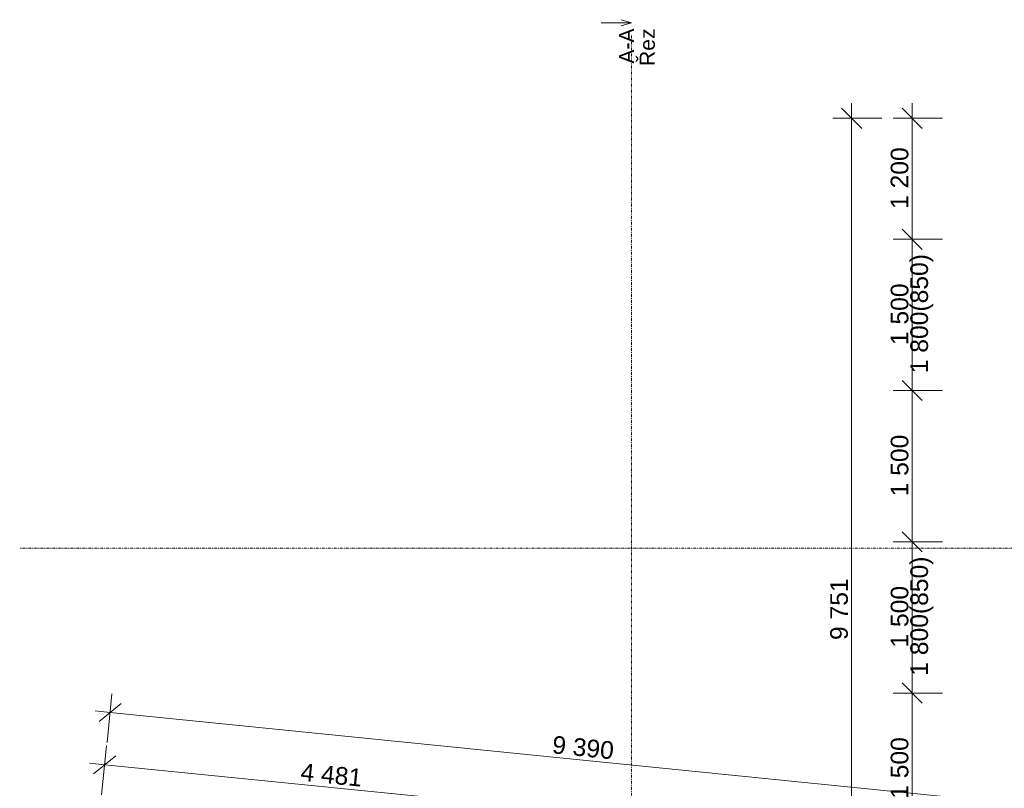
# Model space of a CAD drawing. Header units: millimetres. Extents: x -23760 to 3482, y -2786 to 20067.
# Tile 10 of 14: x -20916 to -11153, y 12173 to 19796. Entities that reach past the tile are written whole.
import ezdxf

# ---------------------------------------------------------------- set-up
doc = ezdxf.new("R2010")
doc.units = ezdxf.units.MM
doc.header["$MEASUREMENT"] = 0
doc.linetypes.add('Čerchovaná S', pattern=[3.5, 1.5, -0.85, 0.3, -0.85])
for name, color, linetype in [('7._POHLED ZÁPADNÍ_2_Bourané_Kóty - SP', 7, 'Continuous'), ('7._POHLED ZÁPADNÍ_2_Kóty - SP', 7, 'Continuous'), ('7._POHLED ZÁPADNÍ_2_Značky - řezy', 7, 'Continuous')]:
    doc.layers.add(name, color=color, linetype=linetype)
doc.styles.add('GENEROVANÝ_STYL_2', font='txt')

msp = doc.modelspace()

# ---------------------------------------------------------------- linework, layer by layer
at = {"layer": '7._POHLED ZÁPADNÍ_2_Bourané_Kóty - SP', "color": 42, "linetype": 'Continuous', "lineweight": 13, "true_color": 0xe4ad2c}
for p, q in [((-12666.5, 18818.1), (-12666.5, 18968.1)), ((-12066.5, 18818.1), (-12066.5, 18968.1)), ((-12566.5, 18718.1), (-12766.5, 18918.1)), ((-11966.5, 18718.1), (-12166.5, 18918.1)), ((-12366.5, 18818.1), (-12854, 18818.1)), ((-12666.5, 9067.3), (-12666.5, 18818.1)), ((-11766.5, 18818.1), (-12254, 18818.1)), ((-12066.5, 17617.6), (-12066.5, 18818.1)), ((-12166.5, 17717.6), (-11966.5, 17517.6)), ((-11766.5, 17617.6), (-12254, 17617.6)), ((-12066.5, 16117.6), (-12066.5, 17617.6)), ((-12166.5, 16217.6), (-11966.5, 16017.6)), ((-11766.5, 16117.6), (-12254, 16117.6)), ((-12066.5, 14617.6), (-12066.5, 16117.6)), ((-12166.5, 14717.6), (-11966.5, 14517.6)), ((-11766.5, 14617.6), (-12254, 14617.6)), ((-12066.5, 13117.6), (-12066.5, 14617.6)), ((-12166.5, 13217.6), (-11966.5, 13017.6)), ((-20049.7, 12626.2), (-20000.9, 13111.3)), ((-11766.5, 13117.6), (-12254, 13117.6)), ((-12066.5, 11617.6), (-12066.5, 13117.6)), ((-19910.1, 13014.2), (-20129.2, 12835.3)), ((-20168.9, 12939.8), (-20019.7, 12924.7)), ((-20019.7, 12924.7), (-10676.8, 11983.1)), ((-20054.3, 12593.1), (-20103, 12108.1)), ((-20073, 12406.6), (-20222.3, 12421.5)), ((-19963.5, 12496.1), (-20182.5, 12317)), ((-15614.1, 11959.3), (-20073, 12406.6))]:
    msp.add_line(p, q, dxfattribs=at)
at = {"layer": '7._POHLED ZÁPADNÍ_2_Značky - řezy', "color": 154, "linetype": 'Continuous', "lineweight": 13}
for p, q in [((-14850.1, 19766), (-15150.1, 19766)), ((-14950.1, 19796), (-14850.1, 19766)), ((-14950.1, 19736), (-14850.1, 19766))]:
    msp.add_line(p, q, dxfattribs=at)
at = {"layer": '7._POHLED ZÁPADNÍ_2_Značky - řezy', "color": 154, "linetype": 'Čerchovaná S', "lineweight": 13}
for p, q in [((-14850.1, 19646), (-14850.1, -411.8)), ((-20915.6, 14554.5), (-2556, 14554.5))]:
    msp.add_line(p, q, dxfattribs=at)

# ---------------------------------------------------------------- texts
at = {"layer": '7._POHLED ZÁPADNÍ_2_Kóty - SP', "color": 42, "linetype": 'Continuous', "lineweight": 13, "true_color": 0xe4ad2c, "char_height": 175, "attachment_point": 7, "style": 'GENEROVANÝ_STYL_2'}
for s, insert, width, rotation in [('\\A1;{\\pql;\\fArial|b0|i0|c0|p38;1\xa0200}', (-12101.5, 17918.6), 598.4, 90), ('\\A1;{\\pql;\\fArial|b0|i0|c0|p38;1 800(850)}', (-11856.5, 16289.2), 1156.801, 90), ('\\A1;{\\pql;\\fArial|b0|i0|c0|p38;1\xa0500}', (-12101.5, 16568.4), 598.4, 90), ('\\A1;{\\pql;\\fArial|b0|i0|c0|p38;1\xa0500}', (-12101.5, 15068.4), 598.4, 90), ('\\A1;{\\pql;\\fArial|b0|i0|c0|p38;1 800(850)}', (-11856.5, 13289.2), 1156.801, 90), ('\\A1;{\\pql;\\fArial|b0|i0|c0|p38;9\xa0751}', (-12701.5, 13643.5), 598.4, 90), ('\\A1;{\\pql;\\fArial|b0|i0|c0|p38;1\xa0500}', (-12101.5, 13568.4), 598.4, 90), ('\\A1;{\\pql;\\fArial|b0|i0|c0|p38;9\xa0390}', (-15642.4, 12518.7), 598.4, 354.24478), ('\\A1;{\\pql;\\fArial|b0|i0|c0|p38;1\xa0500}', (-12101.5, 12068.4), 598.4, 90), ('\\A1;{\\pql;\\fArial|b0|i0|c0|p38;4\xa0481}', (-18137.8, 12247.6), 598.4, 354.27178)]:
    msp.add_mtext(s, dxfattribs=dict(at, insert=insert, width=width, rotation=rotation))
at = {"layer": '7._POHLED ZÁPADNÍ_2_Značky - řezy', "color": 154, "linetype": 'Continuous', "lineweight": 13, "insert": (-14616, 19709.1), "char_height": 150, "attachment_point": 9, "rotation": 90, "line_spacing_factor": 0.818924, "style": 'GENEROVANÝ_STYL_2'}
msp.add_mtext('\\A1;{\\pqr;\\pt0;\\fArial|b0|i0|c0|p38;A-A\\P\\pqr;\\pt0;\\fArial|b0|i0|c0|p38;Řez}', dxfattribs=at)

doc.saveas('drawing.dxf')
